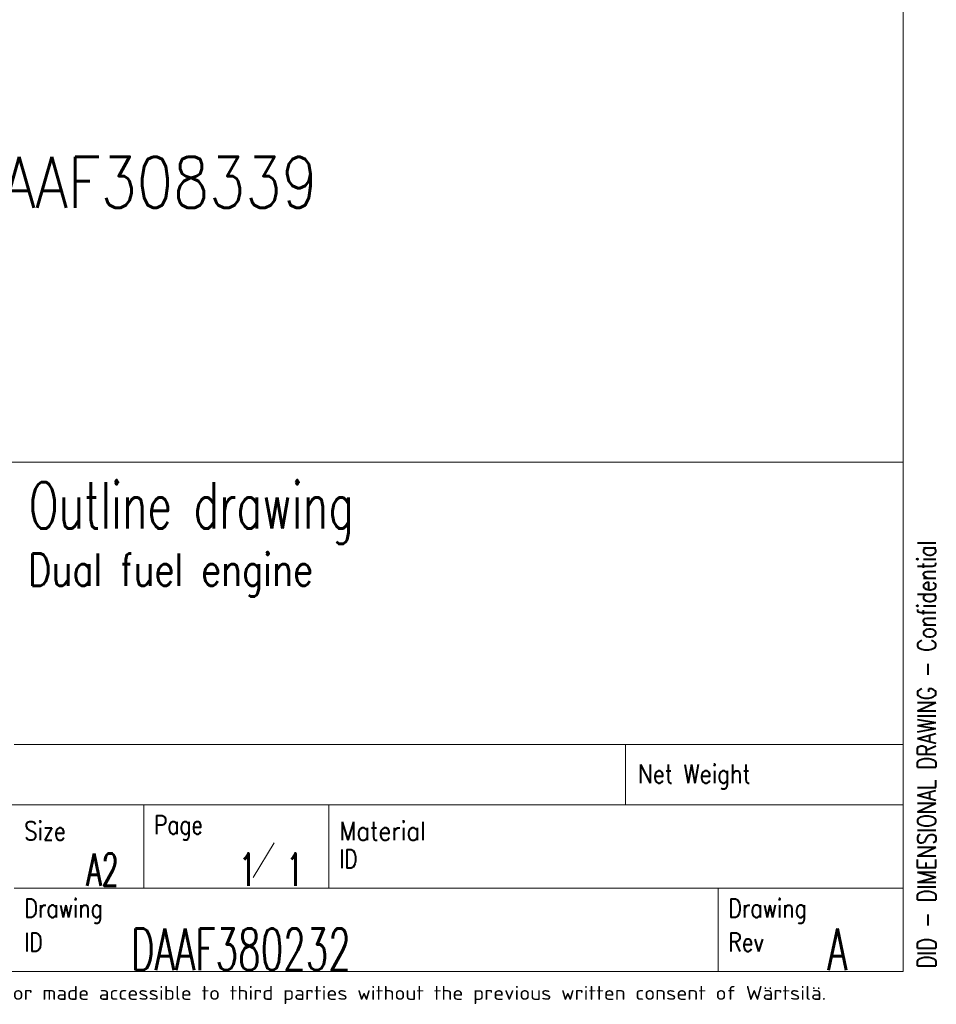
# Model space of a CAD drawing. Header units: inches. Extents: x 0 to 23760, y -13 to 16800.
# Tile 182 of 256: x 19744 to 23703, y 58 to 4311. Entities that reach past the tile are written whole.
import ezdxf

# ---------------------------------------------------------------- set-up
doc = ezdxf.new("R2010")
doc.units = ezdxf.units.IN
for name, color, linetype, true_color in [('1', 7, 'Continuous', 0xffffff), ('210', 7, 'Continuous', 0xffffff), ('254', 7, 'Continuous', 0xffffff)]:
    doc.layers.add(name, color=color, linetype=linetype, true_color=true_color)
doc.styles.add('iso-1', font='isocp.shx')
doc.styles.add('latin_extended', font='simplex.shx')

msp = doc.modelspace()

# ---------------------------------------------------------------- linework, layer by layer
at = {"layer": '1', "color": 7, "linetype": 'Continuous', "lineweight": 18}
msp.add_line((16160, 2400), (23560, 2400), dxfattribs=at)
at = {"layer": '210', "color": 7, "linetype": 'Continuous', "lineweight": 18}
for p, q in [((23560, 200), (23560, 16600)), ((16160, 2400), (23560, 2400)), ((200, 200), (23560, 200))]:
    msp.add_line(p, q, dxfattribs=at)
at = {"layer": '210', "color": 7, "linetype": 'Continuous', "lineweight": 13}
for p, q in [((19719.812, 1180.002), (23560, 1180.002)), ((22359.824, 920.002), (22359.824, 1180.002)), ((16160.016, 920.002), (23560.016, 920.002)), ((20279.811, 920.002), (20279.81, 560)), ((21079.811, 560), (21079.811, 920.002)), ((23560, 560), (19719.81, 560)), ((22759.999, 200), (22759.999, 560))]:
    msp.add_line(p, q, dxfattribs=at)
at = {"layer": '210', "color": 3, "linetype": 'Continuous', "lineweight": 13}
msp.add_line((20752.186, 606.182), (20842.95, 755.846), dxfattribs=at)

# ---------------------------------------------------------------- texts
at = {"layer": '210', "color": 3, "linetype": 'Continuous', "lineweight": 18, "attachment_point": 7, "line_spacing_factor": 0.963855, "style": 'latin_extended'}
for s, insert, char_height in [('\\W0.6796;Outline drawing', (19783.763, 2046.633), 200), ('\\W0.7980;Dual fuel engine', (19780.583, 1819.144), 140), ('\\W1.0000;', (19783.763, 1456.633), 200), ('\\W1.0000;', (19780.583, 1229.144), 140), ('\\W1.0000;', (23038.591, 939.144), 140), ('\\W0.6107;A2', (20032.13, 570.07), 140), ('\\W0.5906;1', (20692.622, 570.07), 140), ('\\W0.5906;1', (20895.96, 570.07), 140), ('\\W1.0000;', (23473.851, 558.396), 180), ('\\W0.6313;DAAF380232', (20224.545, 205.523), 180), ('\\W0.6152;A', (23232.527, 205.523), 180)]:
    msp.add_mtext(s, dxfattribs=dict(at, insert=insert, char_height=char_height))
at = {"layer": '210', "color": 3, "linetype": 'Continuous', "lineweight": 18, "insert": (23701.187, 213.6), "char_height": 80, "attachment_point": 7, "rotation": 90, "line_spacing_factor": 0.963855, "style": 'latin_extended'}
msp.add_mtext('\\W0.7702;DID - DIMENSIONAL DRAWING - Confidential', dxfattribs=at)
at = {"layer": '210', "color": 211, "linetype": 'Continuous', "lineweight": 18, "char_height": 80, "attachment_point": 7, "line_spacing_factor": 0.963855, "style": 'latin_extended'}
for s, insert in [('\\W0.8446;Net Weight', (22414.064, 986.655)), ('\\W0.8289;Size', (19764.052, 766.653)), ('\\W0.8988;Material', (21124.052, 766.459)), ('\\W0.7995;Page', (20324.051, 766.653)), ('\\W0.7905;ID', (21124.052, 646.459)), ('\\W0.8174;Drawing', (19764.05, 406.457)), ('\\W0.8174;Drawing', (22804.24, 406.652)), ('\\W0.7905;ID', (19764.05, 286.457)), ('\\W0.8107;Rev', (22804.24, 286.455))]:
    msp.add_mtext(s, dxfattribs=dict(at, insert=insert))
at = {"layer": '210', "color": 211, "linetype": 'Continuous', "lineweight": 13, "insert": (18357.584, 59.059), "char_height": 59.999998, "attachment_point": 7, "line_spacing_factor": 0.963855, "style": 'iso-1'}
msp.add_mtext('\\W1.2104;purpose nor copied in any way nor made accessible to third parties without the previous written consent of Wärtsilä.', dxfattribs=at)
at = {"layer": '254', "color": 2, "linetype": 'Continuous', "lineweight": 13, "insert": (16084.335, 3425.835), "char_height": 220, "attachment_point": 7, "line_spacing_factor": 0.963855, "style": 'latin_extended'}
msp.add_mtext('\\W0.8289;Service space see drawing DAAF308339', dxfattribs=at)

doc.saveas('drawing.dxf')
